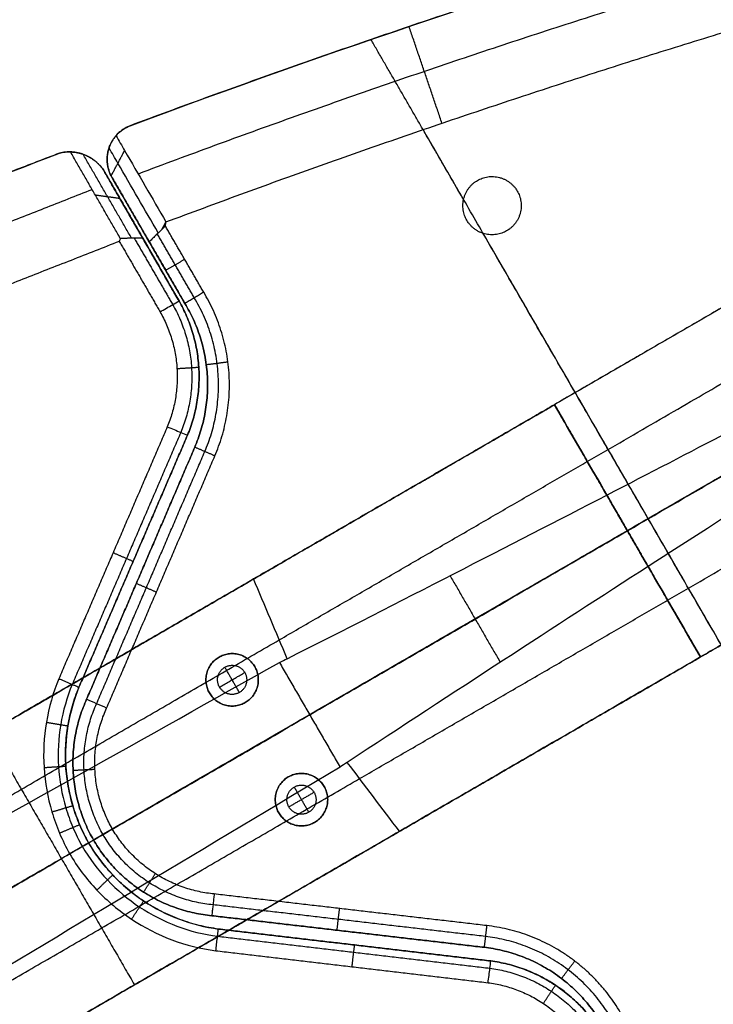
# Model space of a CAD drawing. Header units: millimetres. Extents: x -555 to 2346, y 1993 to 3099.
# Tile 19 of 40: x 77 to 172, y 2553 to 2688. Entities that reach past the tile are written whole.
import ezdxf

# ---------------------------------------------------------------- set-up
doc = ezdxf.new("R2010")
doc.units = ezdxf.units.MM
doc.layers.add('Base', color=7, linetype='Continuous', true_color=0x4c0000)
doc.layers.add('Tabletop', color=7, linetype='Continuous', true_color=0x7f7f3f)

msp = doc.modelspace()

# ---------------------------------------------------------------- linework, layer by layer
at = {"layer": 'Base'}
for points, degree in [([(92.09, 2673.12, -4.9), (119.63, 2683.37, -4.98), (147.5, 2692.73, -5.02), (175.64, 2701.18, -5)], 3), ([(134.9, 2673.46, -19), (132.64, 2680.09, -11.99), (130.38, 2686.73, -4.98)], 2), ([(137.86, 2662.99), (131.51, 2673.97), (125.15, 2684.94)], 2), ([(92.09, 2673.12, -4.9), (92.09, 2673.12, -2.45), (92.09, 2673.12)], 2), ([(194.13, 2565.79, -19), (163.22, 2619.18, -19), (132.31, 2672.58, -19)], 2), ([(89.25, 2670.25, -4.44), (89.25, 2670.25, -2.22), (89.25, 2670.25)], 2), ([(89.48, 2666.22, -5.71), (90.41, 2667.97, -6.77), (91.33, 2669.71, -7.83)], 2), ([(82.39, 2669.35), (31.99, 2650.05), (-18.41, 2630.75)], 2), ([(-18.41, 2630.75, -3.86), (15.19, 2643.62, -4.15), (48.79, 2656.48, -4.44), (82.39, 2669.35, -4.73)], 3), ([(82.39, 2669.35, -4.73), (82.91, 2669.48, -4.8), (83.41, 2669.53, -4.94), (83.9, 2669.52, -5.12)], 3), ([(82.39, 2669.35), (82.39, 2669.35, -2.37), (82.39, 2669.35, -4.73)], 2), ([(90.74, 2657.66, -18.66), (87.32, 2663.59, -11.89), (83.9, 2669.52, -5.12)], 2), ([(92.29, 2657.67, -17.32), (88.96, 2663.43, -10.74), (85.63, 2669.2, -4.15)], 2), ([(85.81, 2669.14, -4.11), (85.81, 2669.14, -2.06), (85.81, 2669.14)], 2), ([(98.8, 2649.07), (93.63, 2658.03), (88.46, 2666.98)], 2), ([(88.46, 2666.98), (88.46, 2666.98, -2.68), (88.46, 2666.98, -5.36)], 2), ([(88.46, 2666.98, -5.36), (91.15, 2662.33, -10.67), (93.83, 2657.68, -15.98)], 2), ([(89.48, 2666.22, -5.71), (89.48, 2666.22, -2.86), (89.48, 2666.22)], 2), ([(89.48, 2666.22), (94.55, 2657.48), (99.61, 2648.73)], 2), ([(94.71, 2657.19, -16), (92.97, 2660.2, -12.57), (91.22, 2663.21, -9.14), (89.48, 2666.22, -5.71)], 3), ([(-18.13, 2623.19, -11), (34.37, 2643.78, -11), (86.87, 2664.37, -11)], 2), ([(87.05, 2575.13), (163.2, 2619.22), (239.35, 2663.31)], 2), ([(90.69, 2663.11, -9.77), (89.01, 2663.35, -10.83), (87.32, 2663.59, -11.89)], 2), ([(98.8, 2649.07, -9.5), (94.68, 2656.21, -9.5), (90.55, 2663.35, -9.5)], 2), ([(99.61, 2648.73, -9.5), (95.51, 2655.81, -9.5), (91.41, 2662.9, -9.5)], 2), ([(96.48, 2658.92, -18.4), (96.74, 2659.42, -18.7), (97.01, 2659.91, -19)], 2), ([(102.19, 2650.26, -19), (99.56, 2654.81, -19), (96.93, 2659.35, -19)], 2), ([(193.45, 2659.79, -19), (171.9, 2647.32, -19), (150.34, 2634.84, -19)], 2), ([(90.74, 2657.66, -18.66), (90.69, 2657.52, -18.78), (90.64, 2657.38, -18.89), (90.6, 2657.24, -19)], 3), ([(92.66, 2657.67, -17), (95.3, 2653.12, -17), (97.93, 2648.57, -17)], 2), ([(93.63, 2658.03, -15.58), (93.63, 2658.03, -7.79), (93.63, 2658.03)], 2), ([(93.83, 2657.68, -15.98), (95.49, 2654.81, -15.99), (97.14, 2651.94, -15.99), (98.8, 2649.07, -16)], 3), ([(94.55, 2657.48, -15.68), (94.55, 2657.48, -7.84), (94.55, 2657.48)], 2), ([(100.9, 2649.5, -17.5), (98.36, 2653.89, -17.5), (95.82, 2658.27, -17.5)], 2), ([(185.89, 2580.03), (163.22, 2619.18), (140.55, 2658.34)], 2), ([(90.6, 2657.24, -19), (37.6, 2636.46, -19), (-15.4, 2615.67, -19)], 2), ([(89.64, 2576.64, -19), (158.46, 2616.48, -19), (227.28, 2656.32, -19)], 2), ([(90.6, 2657.24, -19), (93.4, 2652.41, -19), (96.2, 2647.58, -19)], 2), ([(99.61, 2648.73, -16), (97.16, 2652.96, -16), (94.71, 2657.19, -16)], 2), ([(96.97, 2653.29, -16), (98.27, 2654.04, -17.5), (99.57, 2654.79, -19)], 2), ([(98.8, 2649.07), (98.8, 2649.07, -8), (98.8, 2649.07, -16)], 2), ([(99.61, 2648.73, -16), (99.61, 2648.73, -8), (99.61, 2648.73)], 2), ([(160.36, 2617.53, -19), (186.33, 2632.56, -19), (212.29, 2647.59, -19)], 2), ([(98.52, 2639.8, -19), (100.02, 2639.89, -17.5), (101.51, 2639.99, -16)], 2), ([(101.51, 2639.99, -16), (101.51, 2639.99, -8), (101.51, 2639.99)], 2), ([(102.54, 2640.34, -16), (104.03, 2640.53, -17.5), (105.52, 2640.73, -19)], 2), ([(102.67, 2639.03, -16), (102.67, 2639.03, -8), (102.67, 2639.03)], 2), ([(-2.47, 2546.37, -19), (73.94, 2590.6, -19), (150.34, 2634.84, -19)], 2), ([(57.03, 2580.81, -58.02), (103.69, 2607.83, -58.02), (150.34, 2634.84, -58.02)], 2), ([(150.34, 2634.84, -19), (160.36, 2617.53, -19), (170.39, 2600.22, -19)], 2), ([(157.53, 2622.43, -97.03), (155.16, 2626.52, -91.5), (152.76, 2630.66, -86.01), (150.34, 2634.84, -80.55)], 3), ([(150.34, 2634.84, -80.55), (150.34, 2634.84, -49.78), (150.34, 2634.84, -19)], 2), ([(170.39, 2600.22, -19), (160.36, 2617.53, -19), (150.34, 2634.84, -19)], 2), ([(150.34, 2634.84, -19), (150.34, 2634.84, -49.78), (150.34, 2634.84, -80.55)], 2), ([(150.34, 2634.84, -80.55), (152.76, 2630.66, -86.01), (155.16, 2626.52, -91.5), (157.53, 2622.43, -97.03)], 3), ([(150.34, 2634.84, -58.02), (160.36, 2617.53, -58.02), (170.39, 2600.22, -58.02)], 2), ([(150.34, 2634.84, -80.55), (152.76, 2630.66, -86.01), (155.16, 2626.52, -91.5), (157.53, 2622.43, -97.03)], 3), ([(150.34, 2634.84, -19), (150.34, 2634.84, -49.78), (150.34, 2634.84, -80.55)], 2), ([(170.39, 2600.22, -19), (160.36, 2617.53, -19), (150.34, 2634.84, -19)], 2), ([(157.53, 2622.43, -97.03), (155.16, 2626.52, -91.5), (152.76, 2630.66, -86.01), (150.34, 2634.84, -80.55)], 3), ([(150.34, 2634.84, -80.55), (150.34, 2634.84, -49.78), (150.34, 2634.84, -19)], 2), ([(150.34, 2634.84, -19), (160.36, 2617.53, -19), (170.39, 2600.22, -19)], 2), ([(150.34, 2634.84, -58.02), (160.36, 2617.53, -58.02), (170.39, 2600.22, -58.02)], 2), ([(97.19, 2631.8, -19), (89.75, 2614.52, -19), (82.3, 2597.24, -19)], 2), ([(99.04, 2631.03, -17), (91.59, 2613.74, -17), (84.14, 2596.46, -17)], 2), ([(85.06, 2596.07), (92.51, 2613.35), (99.96, 2630.64)], 2), ([(99.96, 2630.64, -16), (92.51, 2613.35, -16), (85.06, 2596.07, -16)], 2), ([(85.06, 2596.07, -9.5), (92.51, 2613.35, -9.5), (99.96, 2630.64, -9.5)], 2), ([(99.96, 2630.64), (99.96, 2630.64, -8), (99.96, 2630.64, -16)], 2), ([(100.96, 2629), (93.54, 2611.71), (86.11, 2594.42)], 2), ([(86.11, 2594.42, -16), (93.54, 2611.71, -16), (100.96, 2629, -16)], 2), ([(86.11, 2594.42, -9.5), (93.54, 2611.71, -9.5), (100.96, 2629, -9.5)], 2), ([(87.48, 2593.81, -17.5), (94.91, 2611.11, -17.5), (102.34, 2628.41, -17.5)], 2), ([(88.86, 2593.21, -19), (96.29, 2610.51, -19), (103.72, 2627.81, -19)], 2), ([(100.96, 2629, -16), (100.96, 2629, -8), (100.96, 2629)], 2), ([(103.72, 2627.81, -19), (102.34, 2628.41, -17.5), (100.96, 2629, -16)], 2), ([(213.49, 2625.18, -19), (191.94, 2612.7, -19), (170.39, 2600.22, -19)], 2), ([(113.66, 2599.98, -77.09), (129.35, 2607.94, -80.36), (144.27, 2615.58, -87.13), (157.53, 2622.43, -97.03)], 3), ([(163.2, 2612.63, -97.03), (160.36, 2617.53, -97.03), (157.53, 2622.43, -97.03)], 2), ([(157.53, 2622.43, -97.03), (160.36, 2617.53, -97.03), (163.2, 2612.63, -97.03)], 2), ([(157.53, 2622.43, -97.03), (160.36, 2617.53, -97.03), (163.2, 2612.63, -97.03)], 2), ([(163.2, 2612.63, -97.03), (160.36, 2617.53, -97.03), (157.53, 2622.43, -97.03)], 2), ([(38.71, 2547.1, -19), (99.54, 2582.31, -19), (160.36, 2617.53, -19)], 2), ([(160.36, 2617.53, -19), (160.36, 2617.53, -58.02), (160.36, 2617.53, -97.03)], 2), ([(160.36, 2617.53, -97.03), (160.36, 2617.53, -58.02), (160.36, 2617.53, -19)], 2), ([(89.75, 2614.54, -19), (91.13, 2613.94, -17.5), (92.51, 2613.35, -16)], 2), ([(92.51, 2613.35, -16), (92.51, 2613.35, -8), (92.51, 2613.35)], 2), ([(93.54, 2611.71, -16), (93.54, 2611.71, -8), (93.54, 2611.71)], 2), ([(163.2, 2612.63, -97.03), (150.66, 2604.55, -87.13), (136.61, 2595.41, -80.36), (121.89, 2585.76, -77.09)], 3), ([(170.39, 2600.22, -80.55), (167.97, 2604.4, -86.01), (165.57, 2608.54, -91.5), (163.2, 2612.63, -97.03)], 3), ([(163.2, 2612.63, -97.03), (165.57, 2608.54, -91.5), (167.97, 2604.4, -86.01), (170.39, 2600.22, -80.55)], 3), ([(163.2, 2612.63, -97.03), (165.57, 2608.54, -91.5), (167.97, 2604.4, -86.01), (170.39, 2600.22, -80.55)], 3), ([(170.39, 2600.22, -80.55), (167.97, 2604.4, -86.01), (165.57, 2608.54, -91.5), (163.2, 2612.63, -97.03)], 3), ([(109.03, 2610.92, -65.4), (53.28, 2578.64, -57.48), (-2.47, 2546.37, -49.56)], 2), ([(92.94, 2610.32, -16), (94.32, 2609.73, -17.5), (95.7, 2609.13, -19)], 2), ([(113.66, 2599.98, -77.09), (112.12, 2603.63, -73.2), (110.57, 2607.27, -69.3), (109.03, 2610.92, -65.4)], 3), ([(136.01, 2611.37, -84.35), (139.46, 2605.42, -84.35), (142.9, 2599.48, -84.35)], 2), ([(1.82, 2538.45, -58.6), (57.19, 2570.51, -66.47), (112.57, 2602.57, -74.33)], 2), ([(2.44, 2537.89, -59.43), (39.16, 2558.41, -65.25), (75.87, 2578.93, -71.06), (112.59, 2599.45, -76.88)], 3), ([(170.39, 2600.22, -19), (93.98, 2555.98, -19), (17.57, 2511.75, -19)], 2), ([(77.07, 2546.2, -58.02), (123.73, 2573.21, -58.02), (170.39, 2600.22, -58.02)], 2), ([(104.29, 2600.2, -19), (104.29, 2600.2, -9.5), (104.29, 2600.2)], 2), ([(112.59, 2599.45, -76.88), (112.95, 2599.63, -76.95), (113.3, 2599.81, -77.02), (113.66, 2599.98, -77.09)], 3), ([(112.59, 2599.45, -76.88), (116.75, 2592.28, -76.88), (120.9, 2585.11, -76.88)], 2), ([(170.39, 2600.22, -19), (170.39, 2600.22, -49.78), (170.39, 2600.22, -80.55)], 2), ([(170.39, 2600.22, -80.55), (170.39, 2600.22, -49.78), (170.39, 2600.22, -19)], 2), ([(170.39, 2600.22, -80.55), (170.39, 2600.22, -49.78), (170.39, 2600.22, -19)], 2), ([(170.39, 2600.22, -19), (170.39, 2600.22, -49.78), (170.39, 2600.22, -80.55)], 2), ([(104.36, 2596.08, -53), (106.09, 2597.08, -53), (107.82, 2598.09, -53)], 2), ([(105.09, 2598.81, -19), (105.09, 2598.81, -36), (105.09, 2598.81, -53)], 2), ([(107.09, 2595.35, -53), (106.09, 2597.08, -53), (105.09, 2598.81, -53)], 2), ([(107.82, 2598.09, -19), (107.82, 2598.09, -36), (107.82, 2598.09, -53)], 2), ([(109.2, 2598.89, -19), (109.2, 2598.89, -9.5), (109.2, 2598.89)], 2), ([(85.06, 2596.07), (85.06, 2596.07, -8), (85.06, 2596.07, -16)], 2), ([(104.36, 2596.08, -19), (104.36, 2596.08, -36), (104.36, 2596.08, -53)], 2), ([(107.09, 2595.35, -19), (107.09, 2595.35, -36), (107.09, 2595.35, -53)], 2), ([(86.11, 2594.42, -16), (86.11, 2594.42, -8), (86.11, 2594.42)], 2), ([(88.86, 2593.21, -19), (87.94, 2593.61, -18), (87.02, 2594.01, -17), (86.11, 2594.42, -16)], 3), ([(102.97, 2595.28, -19), (102.97, 2595.28, -9.5), (102.97, 2595.28)], 2), ([(107.89, 2593.97, -19), (107.89, 2593.97, -9.5), (107.89, 2593.97)], 2), ([(116.75, 2592.28, -76.88), (62.18, 2560.69, -68.16), (7.55, 2529.06, -59.43)], 2), ([(80.58, 2591.26, -19), (82.06, 2591.02, -17.5), (83.54, 2590.77, -16)], 2), ([(72.64, 2589.85, -19), (82.66, 2572.54, -19), (92.68, 2555.23, -19)], 2), ([(120.9, 2585.11, -76.88), (84.82, 2563.48, -71.06), (48.74, 2541.85, -65.25), (12.66, 2520.23, -59.43)], 3), ([(80.26, 2585.05, -19), (81.76, 2585.15, -17.5), (83.26, 2585.24, -16)], 2), ([(84.25, 2584.68, -16), (85.75, 2584.75, -17.5), (87.25, 2584.82, -19)], 2), ([(84.26, 2584.66, -16), (84.26, 2584.66, -8), (84.26, 2584.66)], 2), ([(121.89, 2585.76, -77.09), (121.56, 2585.54, -77.02), (121.23, 2585.32, -76.95), (120.9, 2585.11, -76.88)], 3), ([(129.07, 2576.3, -65.4), (126.68, 2579.46, -69.3), (124.29, 2582.61, -73.2), (121.89, 2585.76, -77.09)], 3), ([(12.84, 2519.41, -58.6), (68.21, 2551.47, -66.47), (123.59, 2583.53, -74.33)], 2), ([(113.8, 2583.76, -19), (113.8, 2583.76, -9.5), (113.8, 2583.76)], 2), ([(114.61, 2582.37, -19), (114.61, 2582.37, -36), (114.61, 2582.37, -53)], 2), ([(114.61, 2582.37, -53), (115.61, 2580.64, -53), (116.61, 2578.91, -53)], 2), ([(118.72, 2582.44, -19), (118.72, 2582.44, -9.5), (118.72, 2582.44)], 2), ([(117.34, 2581.64, -53), (115.61, 2580.64, -53), (113.88, 2579.64, -53)], 2), ([(117.34, 2581.64, -19), (117.34, 2581.64, -36), (117.34, 2581.64, -53)], 2), ([(81.34, 2578.96, -19), (82.78, 2579.39, -17.5), (84.22, 2579.82, -16)], 2), ([(113.88, 2579.64, -19), (113.88, 2579.64, -36), (113.88, 2579.64, -53)], 2), ([(112.49, 2578.84, -19), (112.49, 2578.84, -9.5), (112.49, 2578.84)], 2), ([(116.61, 2578.91, -19), (116.61, 2578.91, -36), (116.61, 2578.91, -53)], 2), ([(82.39, 2576.05, -19), (83.77, 2576.64, -17.5), (85.15, 2577.22, -16)], 2), ([(87.05, 2575.13, -16), (87.91, 2575.64, -17), (88.78, 2576.14, -18), (89.64, 2576.64, -19)], 3), ([(117.41, 2577.52, -19), (117.41, 2577.52, -9.5), (117.41, 2577.52)], 2), ([(17.57, 2511.75, -49.56), (73.32, 2544.03, -57.48), (129.07, 2576.3, -65.4)], 2), ([(87.05, 2575.13), (87.05, 2575.13, -8), (87.05, 2575.13, -16)], 2), ([(83.79, 2573.24, -19), (85.08, 2573.99, -17.5), (86.38, 2574.74, -16.01)], 2), ([(86.39, 2574.72, -16.01), (86.39, 2574.72, -8), (86.39, 2574.72)], 2), ([(87.52, 2568.24, -19), (88.61, 2569.28, -17.5), (89.7, 2570.31, -16)], 2), ([(93.94, 2567.96, -16), (94.74, 2569.22, -17.5), (95.55, 2570.49, -19)], 2), ([(93.92, 2567.97, -16), (93.92, 2567.97, -8), (93.92, 2567.97)], 2), ([(141.04, 2563.36, -19), (122.33, 2565.53, -19), (103.62, 2567.7, -19)], 2), ([(92.28, 2564.24, -19), (93.11, 2565.49, -17.5), (93.94, 2566.74, -16)], 2), ([(140.86, 2561.87, -17.5), (122.16, 2564.04, -17.5), (103.46, 2566.21, -17.5)], 2), ([(120.49, 2562.73, -16), (120.67, 2564.22, -17.5), (120.84, 2565.71, -19)], 2), ([(140.69, 2560.38, -16), (122, 2562.55, -16), (103.3, 2564.72, -16)], 2), ([(103.3, 2564.72, -16), (103.3, 2564.72, -8), (103.3, 2564.72)], 2), ([(103.3, 2564.72), (122, 2562.55), (140.69, 2560.38)], 2), ([(140.69, 2560.38, -9.5), (122, 2562.55, -9.5), (103.3, 2564.72, -9.5)], 2), ([(141.04, 2563.36, -19), (140.86, 2561.87, -17.5), (140.69, 2560.38, -16)], 2), ([(104.09, 2561.9, -17), (122.79, 2559.71, -17), (141.48, 2557.52, -17)], 2), ([(141.6, 2558.51), (122.91, 2560.7), (104.22, 2562.89)], 2), ([(104.22, 2562.89), (104.22, 2562.89, -8), (104.22, 2562.89, -16)], 2), ([(104.22, 2562.89, -16), (122.91, 2560.7, -16), (141.6, 2558.51, -16)], 2), ([(141.6, 2558.51, -9.5), (122.91, 2560.7, -9.5), (104.22, 2562.89, -9.5)], 2), ([(122, 2562.55, -16), (122, 2562.55, -8), (122, 2562.55)], 2), ([(122.55, 2557.72, -19), (122.73, 2559.21, -17.5), (122.9, 2560.7, -16)], 2), ([(122.91, 2560.7, -16), (122.91, 2560.7, -8), (122.91, 2560.7)], 2), ([(140.69, 2560.38, -16), (140.69, 2560.38, -8), (140.69, 2560.38)], 2), ([(103.85, 2559.91, -19), (122.54, 2557.72, -19), (141.23, 2555.53, -19)], 2), ([(141.6, 2558.51), (141.6, 2558.51, -8), (141.6, 2558.51, -16)], 2), ([(151.31, 2556.1, -16), (152.22, 2557.3, -17.5), (153.13, 2558.49, -19)], 2), ([(150.24, 2556.87, -16), (150.24, 2556.87, -8), (150.24, 2556.87)], 2), ([(92.68, 2555.23, -19), (92.68, 2555.23, -39.62), (92.68, 2555.23, -60.23)], 2), ([(148.82, 2552.68, -19), (149.65, 2553.93, -17.5), (150.48, 2555.18, -16)], 2), ([(150.48, 2555.18, -16), (150.48, 2555.18, -8), (150.48, 2555.18)], 2)]:
    msp.add_open_spline(points, degree=degree, dxfattribs=at)
for points, weights in [([(175.64, 2701.18), (133.41, 2688.5), (92.09, 2673.12)], [1, 0.999481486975, 1]), ([(177.89, 2695.08, -11.5), (135.05, 2682.24, -11.5), (93.19, 2666.49, -11.5)], [0.999755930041, 0.999123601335, 0.999677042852]), ([(97.01, 2659.91, -19), (138.05, 2675.31, -19), (180.04, 2687.89, -19)], [1, 0.999423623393, 1]), ([(212.25, 2670.68, -173.19), (199.56, 2663.33, -110.57), (150.34, 2634.84, -80.55)], [1, 0.909949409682, 1]), ([(88.46, 2666.98), (86.27, 2670.33), (82.39, 2669.35)], [1, 0.814082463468, 1]), ([(154.85, 2627.05, -90.83), (197.92, 2651.98, -119.45), (209.19, 2658.51, -175.36)], [0.87470898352, 0.835723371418, 0.94925849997]), ([(102.34, 2628.41, -17.5), (107.03, 2639.32, -17.5), (100.9, 2649.5, -17.5)], [1, 0.876722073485, 0.970930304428]), ([(103.72, 2627.81, -19), (108.71, 2639.43, -19), (102.19, 2650.26, -19)], [1, 0.889835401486, 1]), ([(97.93, 2648.58, -17), (102.78, 2640.07, -17), (99.04, 2631.03, -17)], [0.950176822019, 0.853376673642, 0.950116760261]), ([(99.96, 2630.64), (103.89, 2640.14), (98.8, 2649.07)], [1, 0.898041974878, 1]), ([(98.8, 2649.07, -16), (103.89, 2640.14, -16), (99.96, 2630.64, -16)], [1, 0.898073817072, 1]), ([(99.96, 2630.64, -9.5), (103.89, 2640.14, -9.5), (98.8, 2649.07, -9.5)], [1, 0.898041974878, 1]), ([(100.96, 2629, -16), (105.35, 2639.21, -16), (99.61, 2648.73, -16)], [1, 0.889653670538, 1]), ([(99.61, 2648.73), (105.35, 2639.21), (100.96, 2629)], [1, 0.889653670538, 1]), ([(100.96, 2629, -9.5), (105.35, 2639.21, -9.5), (99.61, 2648.73, -9.5)], [1, 0.889653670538, 1]), ([(96.2, 2647.58, -19), (100.55, 2639.94, -19), (97.19, 2631.8, -19)], [1, 0.898385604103, 1]), ([(208.37, 2645.33, -175.94), (197.68, 2639.14, -125.67), (160.36, 2617.53, -97.03)], [1, 0.931684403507, 1]), ([(165.88, 2608.01, -90.83), (208.94, 2632.94, -119.45), (220.22, 2639.47, -175.36)], [0.87470898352, 0.835723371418, 0.94925849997]), ([(170.39, 2600.22, -80.55), (219.61, 2628.72, -110.57), (232.29, 2636.06, -173.19)], [1, 0.909949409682, 1]), ([(150.34, 2634.84, -80.55), (130.87, 2623.56, -68.67), (109.03, 2610.92, -65.4)], [1, 0.984127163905, 1]), ([(112.56, 2602.57, -74.33), (135.13, 2615.63, -77.72), (154.85, 2627.05, -90.83)], [0.94949295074, 0.893804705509, 0.87470898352]), ([(160.36, 2617.53, -97.03), (140.38, 2605.96, -81.69), (116.75, 2592.28, -76.88)], [1, 0.978880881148, 1]), ([(123.59, 2583.53, -74.33), (146.15, 2596.59, -77.72), (165.88, 2608.01, -90.83)], [0.94949295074, 0.893804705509, 0.87470898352]), ([(129.07, 2576.3, -65.4), (150.91, 2588.95, -68.67), (170.39, 2600.22, -80.55)], [1, 0.984127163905, 1]), ([(231.18, 2599.56, -19), (199.36, 2569.4, -19), (165.57, 2541.48, -19)], [1, 0.999423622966, 1]), ([(87.05, 2575.13, -16), (81.65, 2584.53, -16), (86.11, 2594.42, -16)], [1, 0.89026299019, 1]), ([(86.11, 2594.42), (81.65, 2584.53), (87.05, 2575.13)], [1, 0.89026299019, 1]), ([(87.05, 2575.13, -9.5), (81.65, 2584.53, -9.5), (86.11, 2594.42, -9.5)], [1, 0.89026299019, 1]), ([(169.38, 2534.9, -11.5), (203.88, 2563.35, -11.5), (236.34, 2594.12, -11.5)], [0.999677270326, 0.999123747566, 0.999755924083]), ([(88.35, 2575.89, -17.5), (83.33, 2584.63, -17.5), (87.48, 2593.81, -17.5)], [0.953928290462, 0.849055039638, 0.953776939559]), ([(89.64, 2576.64, -19), (85, 2584.72, -19), (88.86, 2593.21, -19)], [1, 0.889991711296, 1]), ([(103.62, 2567.7, -19), (94.35, 2568.59, -19), (89.64, 2576.64, -19)], [1, 0.889991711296, 1]), ([(103.3, 2564.72, -16), (92.51, 2565.77, -16), (87.05, 2575.13, -16)], [1, 0.89026299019, 1]), ([(87.05, 2575.13), (92.51, 2565.77), (103.3, 2564.72)], [1, 0.89026299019, 1]), ([(103.3, 2564.72, -9.5), (92.51, 2565.77, -9.5), (87.05, 2575.13, -9.5)], [1, 0.89026299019, 1]), ([(103.46, 2566.21, -17.5), (93.43, 2567.18, -17.5), (88.35, 2575.89, -17.5)], [0.953776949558, 0.849055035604, 0.953928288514]), ([(159.74, 2550.86, -19), (153.59, 2561.91, -19), (141.04, 2563.36, -19)], [1, 0.889835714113, 1]), ([(158.43, 2550.12, -17.5), (152.66, 2560.5, -17.5), (140.86, 2561.87, -17.5)], [0.97093072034, 0.876722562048, 1]), ([(157.13, 2549.38, -16), (151.73, 2559.1, -16), (140.69, 2560.38, -16)], [1, 0.889654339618, 1]), ([(140.69, 2560.38), (151.73, 2559.1), (157.13, 2549.38)], [1, 0.889653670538, 1]), ([(157.13, 2549.38, -9.5), (151.73, 2559.1, -9.5), (140.69, 2560.38, -9.5)], [1, 0.889653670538, 1]), ([(141.48, 2557.52, -17), (151.18, 2556.23, -17), (156.12, 2547.78, -17)], [0.950124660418, 0.853405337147, 0.950212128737]), ([(156.99, 2548.29), (151.8, 2557.17), (141.6, 2558.51)], [1, 0.898041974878, 1]), ([(141.6, 2558.51, -16), (151.8, 2557.16, -16), (156.99, 2548.29, -16)], [1, 0.89808749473, 1]), ([(156.99, 2548.29, -9.5), (151.8, 2557.17, -9.5), (141.6, 2558.51, -9.5)], [1, 0.898041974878, 1]), ([(141.23, 2555.53, -19), (149.95, 2554.37, -19), (154.39, 2546.78, -19)], [1, 0.898385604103, 1])]:
    msp.add_rational_spline(points, weights, degree=2, dxfattribs=at)
for points, weights, knots in [([(92.09, 2673.12), (90.03, 2672.32), (89.25, 2670.25), (88.47, 2668.19), (89.48, 2666.22)], [1, 0.91389253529, 1, 0.91389253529, 1], [442.39385, 442.39385, 442.39385, 446.55162, 446.55162, 450.70939, 450.70939, 450.70939]), ([(143.78, 2658.69), (147.24, 2660.69), (145.24, 2664.15), (143.23, 2667.61), (139.77, 2665.61), (136.31, 2663.6), (138.31, 2660.14), (140.32, 2656.68), (143.78, 2658.69)], [1, 0.707106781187, 1, 0.707106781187, 1, 0.707106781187, 1, 0.707106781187, 1], [115.61061, 115.61061, 115.61061, 121.893795, 121.893795, 128.17698, 128.17698, 134.460166, 134.460166, 140.743351, 140.743351, 140.743351]), ([(107.89, 2593.97, -19), (111.01, 2595.77, -19), (109.2, 2598.89, -19), (107.4, 2602, -19), (104.29, 2600.2, -19), (101.17, 2598.4, -19), (102.97, 2595.28, -19), (104.78, 2592.16, -19), (107.89, 2593.97, -19)], [1, 0.707106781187, 1, 0.707106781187, 1, 0.707106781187, 1, 0.707106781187, 1], [92.991143, 92.991143, 92.991143, 98.646009, 98.646009, 104.300876, 104.300876, 109.955743, 109.955743, 115.61061, 115.61061, 115.61061]), ([(107.89, 2593.97), (104.78, 2592.16), (102.97, 2595.28), (101.17, 2598.4), (104.29, 2600.2), (107.4, 2602), (109.2, 2598.89), (111.01, 2595.77), (107.89, 2593.97)], [1, 0.707106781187, 1, 0.707106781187, 1, 0.707106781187, 1, 0.707106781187, 1], [-115.61061, -115.61061, -115.61061, -109.955743, -109.955743, -104.300876, -104.300876, -98.646009, -98.646009, -92.991143, -92.991143, -92.991143]), ([(107.89, 2593.97, -9.5), (111.01, 2595.77, -9.5), (109.2, 2598.89, -9.5), (107.4, 2602, -9.5), (104.29, 2600.2, -9.5), (101.17, 2598.4, -9.5), (102.97, 2595.28, -9.5), (104.78, 2592.16, -9.5), (107.89, 2593.97, -9.5)], [1, 0.707106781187, 1, 0.707106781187, 1, 0.707106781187, 1, 0.707106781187, 1], [92.991143, 92.991143, 92.991143, 98.646009, 98.646009, 104.300876, 104.300876, 109.955743, 109.955743, 115.61061, 115.61061, 115.61061]), ([(107.82, 2598.09, -53), (106.82, 2599.82, -53), (105.09, 2598.81, -53), (103.36, 2597.81, -53), (104.36, 2596.08, -53), (105.36, 2594.35, -53), (107.09, 2595.35, -53), (108.82, 2596.35, -53), (107.82, 2598.09, -53)], [1, 0.707106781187, 1, 0.707106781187, 1, 0.707106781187, 1, 0.707106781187, 1], [0, 0, 0, 3.141593, 3.141593, 6.283185, 6.283185, 9.424778, 9.424778, 12.566371, 12.566371, 12.566371]), ([(107.82, 2598.09, -19), (106.82, 2599.82, -19), (105.09, 2598.81, -19), (103.36, 2597.81, -19), (104.36, 2596.08, -19), (105.36, 2594.35, -19), (107.09, 2595.35, -19), (108.82, 2596.35, -19), (107.82, 2598.09, -19)], [1, 0.707106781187, 1, 0.707106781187, 1, 0.707106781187, 1, 0.707106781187, 1], [0, 0, 0, 3.141593, 3.141593, 6.283185, 6.283185, 9.424778, 9.424778, 12.566371, 12.566371, 12.566371]), ([(107.82, 2598.09, -36), (106.82, 2599.82, -36), (105.09, 2598.81, -36), (103.36, 2597.81, -36), (104.36, 2596.08, -36), (105.36, 2594.35, -36), (107.09, 2595.35, -36), (108.82, 2596.35, -36), (107.82, 2598.09, -36)], [1, 0.707106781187, 1, 0.707106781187, 1, 0.707106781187, 1, 0.707106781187, 1], [0, 0, 0, 3.141593, 3.141593, 6.283185, 6.283185, 9.424778, 9.424778, 12.566371, 12.566371, 12.566371]), ([(104.22, 2562.89), (92.41, 2564.45), (86.39, 2574.72), (80.51, 2585.07), (85.06, 2596.07)], [1, 0.898462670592, 1, 0.898462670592, 1], [1205.360557, 1205.360557, 1205.360557, 1227.509802, 1227.509802, 1249.659047, 1249.659047, 1249.659047]), ([(104.22, 2562.89, -9.5), (92.41, 2564.45, -9.5), (86.39, 2574.72, -9.5), (80.51, 2585.07, -9.5), (85.06, 2596.07, -9.5)], [1, 0.898462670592, 1, 0.898462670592, 1], [1205.360557, 1205.360557, 1205.360557, 1227.509802, 1227.509802, 1249.659047, 1249.659047, 1249.659047]), ([(117.41, 2577.52, -19), (120.53, 2579.33, -19), (118.72, 2582.44, -19), (116.92, 2585.56, -19), (113.8, 2583.76, -19), (110.69, 2581.95, -19), (112.49, 2578.84, -19), (114.3, 2575.72, -19), (117.41, 2577.52, -19)], [1, 0.707106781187, 1, 0.707106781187, 1, 0.707106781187, 1, 0.707106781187, 1], [70.371675, 70.371675, 70.371675, 76.026542, 76.026542, 81.681409, 81.681409, 87.336276, 87.336276, 92.991143, 92.991143, 92.991143]), ([(117.41, 2577.52), (114.3, 2575.72), (112.49, 2578.84), (110.69, 2581.95), (113.8, 2583.76), (116.92, 2585.56), (118.72, 2582.44), (120.53, 2579.33), (117.41, 2577.52)], [1, 0.707106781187, 1, 0.707106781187, 1, 0.707106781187, 1, 0.707106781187, 1], [-92.991143, -92.991143, -92.991143, -87.336276, -87.336276, -81.681409, -81.681409, -76.026542, -76.026542, -70.371675, -70.371675, -70.371675]), ([(117.41, 2577.52, -9.5), (120.53, 2579.33, -9.5), (118.72, 2582.44, -9.5), (116.92, 2585.56, -9.5), (113.8, 2583.76, -9.5), (110.69, 2581.95, -9.5), (112.49, 2578.84, -9.5), (114.3, 2575.72, -9.5), (117.41, 2577.52, -9.5)], [1, 0.707106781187, 1, 0.707106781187, 1, 0.707106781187, 1, 0.707106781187, 1], [70.371675, 70.371675, 70.371675, 76.026542, 76.026542, 81.681409, 81.681409, 87.336276, 87.336276, 92.991143, 92.991143, 92.991143]), ([(117.34, 2581.64, -53), (116.34, 2583.37, -53), (114.61, 2582.37, -53), (112.88, 2581.37, -53), (113.88, 2579.64, -53), (114.88, 2577.91, -53), (116.61, 2578.91, -53), (118.34, 2579.91, -53), (117.34, 2581.64, -53)], [1, 0.707106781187, 1, 0.707106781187, 1, 0.707106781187, 1, 0.707106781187, 1], [-12.566371, -12.566371, -12.566371, -9.424778, -9.424778, -6.283185, -6.283185, -3.141593, -3.141593, 0, 0, 0]), ([(117.34, 2581.64, -19), (116.34, 2583.37, -19), (114.61, 2582.37, -19), (112.88, 2581.37, -19), (113.88, 2579.64, -19), (114.88, 2577.91, -19), (116.61, 2578.91, -19), (118.34, 2579.91, -19), (117.34, 2581.64, -19)], [1, 0.707106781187, 1, 0.707106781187, 1, 0.707106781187, 1, 0.707106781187, 1], [-12.566371, -12.566371, -12.566371, -9.424778, -9.424778, -6.283185, -6.283185, -3.141593, -3.141593, 0, 0, 0]), ([(117.34, 2581.64, -36), (116.34, 2583.37, -36), (114.61, 2582.37, -36), (112.88, 2581.37, -36), (113.88, 2579.64, -36), (114.88, 2577.91, -36), (116.61, 2578.91, -36), (118.34, 2579.91, -36), (117.34, 2581.64, -36)], [1, 0.707106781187, 1, 0.707106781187, 1, 0.707106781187, 1, 0.707106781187, 1], [-12.566371, -12.566371, -12.566371, -9.424778, -9.424778, -6.283185, -6.283185, -3.141593, -3.141593, 0, 0, 0])]:
    msp.add_rational_spline(points, weights, degree=2, knots=knots, dxfattribs=at)
for points, knots in [([(90.15, 2671.75, -5.5), (90.19, 2671.8, -5.48), (90.23, 2671.84, -5.45), (90.51, 2672.15, -5.26), (90.78, 2672.38, -5.14), (91.4, 2672.81, -4.96), (91.73, 2672.98, -4.91), (92.09, 2673.12, -4.9)], [7.845155, 7.845155, 7.845155, 7.845155, 8.05287, 8.05287, 9.203557, 9.203557, 10.35746, 10.35746, 10.35746, 10.35746]), ([(89.48, 2666.22, -5.71), (89.32, 2666.54, -5.38), (89.11, 2667.07, -4.93), (88.97, 2667.83, -4.53), (88.93, 2668.32, -4.36), (88.93, 2668.71, -4.28), (88.96, 2669.07, -4.24), (89.01, 2669.38, -4.25), (89.07, 2669.67, -4.28), (89.14, 2669.94, -4.34), (89.23, 2670.19, -4.41), (89.32, 2670.43, -4.5), (89.42, 2670.65, -4.61), (89.53, 2670.86, -4.73), (89.64, 2671.06, -4.86), (89.76, 2671.24, -5.01), (89.88, 2671.42, -5.16), (90.01, 2671.59, -5.33), (90.1, 2671.7, -5.45), (90.15, 2671.75, -5.5)], [0, 0, 0, 0, 1.475808, 2.127313, 2.606701, 3.002204, 3.348677, 3.664159, 3.959361, 4.24119, 4.514343, 4.782135, 5.046973, 5.310641, 5.57449, 5.839561, 6.106669, 6.376466, 6.64948, 6.64948, 6.64948, 6.64948]), ([(90.15, 2671.75, -5.5), (90.54, 2671.07, -6.28), (90.94, 2670.39, -7.06), (93.22, 2666.44, -11.55), (95.11, 2663.18, -15.28), (97.01, 2659.91, -19)], [-18.821312, -18.821312, -18.821312, -18.821312, -15.507748, -15.507748, 0.395576, 0.395576, 0.395576, 0.395576]), ([(95.95, 2658.4, -17.68), (94.1, 2661.59, -14.04), (92.25, 2664.78, -10.41), (90.41, 2667.97, -6.77), (90, 2668.67, -5.97), (89.59, 2669.37, -5.17), (89.19, 2670.07, -4.37)], [-0.019379, -0.019379, -0.019379, -0.019379, 15.507748, 15.507748, 15.507748, 18.920793, 18.920793, 18.920793, 18.920793]), ([(83.9, 2669.52, -5.12), (83.96, 2669.52, -5.07), (84.08, 2669.51, -4.98), (84.27, 2669.5, -4.83), (84.47, 2669.48, -4.7), (84.67, 2669.45, -4.58), (84.87, 2669.41, -4.46), (85.08, 2669.37, -4.36), (85.29, 2669.31, -4.27), (85.52, 2669.24, -4.19), (85.75, 2669.16, -4.12), (85.99, 2669.06, -4.07), (86.24, 2668.95, -4.05), (86.5, 2668.81, -4.04), (86.78, 2668.64, -4.08), (87.09, 2668.43, -4.16), (87.45, 2668.15, -4.31), (87.97, 2667.66, -4.67), (88.28, 2667.25, -5.07), (88.46, 2666.98, -5.36)], [-6.063116, -6.063116, -6.063116, -6.063116, -5.824782, -5.587679, -5.351389, -5.115356, -4.878864, -4.64099, -4.400519, -4.155836, -3.904751, -3.64424, -3.370001, -3.075693, -2.75144, -2.380565, -1.930789, -1.320693, 0, 0, 0, 0]), ([(96.93, 2659.35, -19), (96.84, 2659.27, -18.89), (96.68, 2659.11, -18.67), (96.43, 2658.87, -18.33), (96.19, 2658.63, -18), (95.94, 2658.39, -17.67), (95.69, 2658.15, -17.33), (95.45, 2657.91, -17), (95.2, 2657.67, -16.67), (94.96, 2657.43, -16.33), (94.79, 2657.27, -16.11), (94.71, 2657.19, -16)], [-4.309718, -4.309718, -4.309718, -4.309718, -3.830867, -3.352015, -2.873161, -2.394305, -1.915447, -1.436588, -0.957727, -0.478864, 0, 0, 0, 0]), ([(96.93, 2659.35, -19), (96.93, 2659.37, -19), (96.93, 2659.42, -19), (96.94, 2659.48, -19), (96.95, 2659.54, -19), (96.96, 2659.6, -19), (96.97, 2659.66, -19), (96.98, 2659.73, -19), (96.99, 2659.79, -19), (97, 2659.85, -19), (97, 2659.89, -19), (97.01, 2659.91, -19)], [0, 0, 0, 0, 0.0628352, 0.1256703, 0.1885053, 0.2513402, 0.314175, 0.3770098, 0.4398444, 0.502679, 0.5655135, 0.5655135, 0.5655135, 0.5655135]), ([(93.83, 2657.68, -15.98), (93.77, 2657.68, -16.04), (93.65, 2657.67, -16.14), (93.47, 2657.67, -16.3), (93.29, 2657.67, -16.46), (93.1, 2657.67, -16.61), (92.92, 2657.67, -16.77), (92.74, 2657.67, -16.93), (92.56, 2657.67, -17.09), (92.38, 2657.67, -17.24), (92.2, 2657.67, -17.4), (92.01, 2657.67, -17.56), (91.83, 2657.67, -17.72), (91.65, 2657.66, -17.88), (91.47, 2657.66, -18.03), (91.29, 2657.66, -18.19), (91.11, 2657.66, -18.35), (90.92, 2657.66, -18.51), (90.8, 2657.66, -18.61), (90.74, 2657.66, -18.66)], [0, 0, 0, 0, 0.240626, 0.481252, 0.721877, 0.962503, 1.203129, 1.443754, 1.68438, 1.925006, 2.165631, 2.406257, 2.646883, 2.887508, 3.128134, 3.36876, 3.609385, 3.850011, 4.090637, 4.090637, 4.090637, 4.090637]), ([(102.19, 2650.26, -19), (102.09, 2650.21, -18.89), (101.9, 2650.09, -18.67), (101.62, 2649.92, -18.33), (101.33, 2649.75, -18), (101.04, 2649.58, -17.67), (100.76, 2649.41, -17.33), (100.47, 2649.24, -17), (100.18, 2649.07, -16.67), (99.9, 2648.9, -16.33), (99.71, 2648.79, -16.11), (99.61, 2648.73, -16)], [-4.242775, -4.242775, -4.242775, -4.242775, -3.771356, -3.299937, -2.828518, -2.357098, -1.885679, -1.414259, -0.942839, -0.47142, 0, 0, 0, 0]), ([(96.2, 2647.58, -19), (96.77, 2647.91, -18.33), (97.35, 2648.24, -17.67), (98.22, 2648.74, -16.67), (98.51, 2648.91, -16.33), (98.8, 2649.07, -16)], [0, 0, 0, 0, 2.828424, 2.828424, 4.24263, 4.24263, 4.24263, 4.24263]), ([(157.53, 2622.43, -97.03), (163.45, 2625.48, -101.45), (168.99, 2628.37, -106.46), (174.09, 2631.04, -112), (190.12, 2639.42, -129.4), (201.35, 2645.5, -151.57), (206.5, 2648.57, -175.94)], [-99.76935, -99.76935, -99.76935, -99.76935, -75.773254, -75.773254, -75.773254, 0, 0, 0, 0]), ([(210.25, 2642.08, -175.94), (205.03, 2639.15, -151.57), (194.16, 2632.43, -129.4), (178.92, 2622.71, -112), (174.06, 2619.61, -106.46), (168.8, 2616.24, -101.45), (163.2, 2612.63, -97.03)], [0, 0, 0, 0, 75.773254, 75.773254, 75.773254, 99.76935, 99.76935, 99.76935, 99.76935]), ([(97.19, 2631.8, -19), (97.81, 2631.54, -18.33), (98.42, 2631.29, -17.67), (99.34, 2630.9, -16.67), (99.65, 2630.77, -16.33), (99.96, 2630.64, -16)], [0, 0, 0, 0, 2.828395, 2.828395, 4.2426, 4.2426, 4.2426, 4.2426]), ([(82.3, 2597.24, -19), (81.5, 2595.32, -19), (80.35, 2591.3, -19), (80.03, 2585.05, -19), (80.94, 2579.92, -19), (82.33, 2576.04, -19), (84.2, 2572.25, -19), (87.36, 2568.08, -19), (93.74, 2562.7, -19), (99.73, 2560.45, -19), (103.85, 2559.91, -19)], [0, 0, 0, 0, 5.319206, 10.638412, 15.933061, 18.580385, 21.227709, 26.546998, 31.866287, 42.504864, 42.504864, 42.504864, 42.504864]), ([(82.3, 2597.24, -19), (82.43, 2597.18, -18.85), (82.71, 2597.07, -18.56), (83.12, 2596.89, -18.11), (83.53, 2596.72, -17.67), (83.94, 2596.55, -17.22), (84.34, 2596.37, -16.78), (84.72, 2596.22, -16.37), (84.96, 2596.11, -16.11), (85.06, 2596.07, -16)], [0, 0, 0, 0, 0.628547, 1.257094, 1.885641, 2.514188, 3.142735, 3.771283, 4.242489, 4.242489, 4.242489, 4.242489]), ([(84.14, 2596.46, -17), (83.41, 2594.69, -17), (82.34, 2590.97, -17), (82.04, 2585.18, -17), (82.88, 2580.42, -17), (84.18, 2576.82, -17), (85.9, 2573.33, -17), (88.82, 2569.47, -17), (94.74, 2564.48, -17), (100.28, 2562.39, -17), (104.09, 2561.9, -17)], [0.012491, 0.012491, 0.012491, 0.012491, 5.319206, 10.638412, 15.933061, 18.580385, 21.227709, 26.546998, 31.866287, 42.491182, 42.491182, 42.491182, 42.491182]), ([(85.06, 2596.07, -16), (84.36, 2594.37, -16), (83.85, 2592.59, -16), (83.54, 2590.77, -16), (83.24, 2588.94, -16), (83.14, 2587.09, -16), (83.26, 2585.24, -16), (83.37, 2583.4, -16), (83.69, 2581.58, -16), (84.22, 2579.82, -16), (84.48, 2578.94, -16), (84.79, 2578.07, -16), (85.15, 2577.22, -16), (85.51, 2576.37, -16), (85.92, 2575.54, -16), (86.38, 2574.74, -16.01), (86.38, 2574.73, -16.01), (86.39, 2574.73, -16.01), (86.39, 2574.72, -16.01)], [-44.456569, -44.456569, -44.456569, -44.456569, -38.917938, -38.917938, -38.917938, -33.358792, -33.358792, -33.358792, -27.826496, -27.826496, -27.826496, -25.06494, -25.06494, -25.06494, -22.293721, -22.293721, -22.293721, -22.268744, -22.268744, -22.268744, -22.268744]), ([(86.39, 2574.72, -16.01), (87.32, 2573.13, -15.99), (88.44, 2571.65, -16), (89.7, 2570.31, -16), (90.97, 2568.96, -16), (92.4, 2567.77, -16), (93.94, 2566.74, -16), (97.03, 2564.69, -16), (100.54, 2563.38, -16), (104.22, 2562.89, -16)], [-22.268744, -22.268744, -22.268744, -22.268744, -16.727915, -16.727915, -16.727915, -11.169671, -11.169671, -11.169671, -0.000891, -0.000891, -0.000891, -0.000891]), ([(103.62, 2567.7, -19), (103.61, 2567.59, -18.89), (103.59, 2567.37, -18.67), (103.55, 2567.04, -18.33), (103.52, 2566.71, -18), (103.48, 2566.38, -17.67), (103.45, 2566.05, -17.33), (103.41, 2565.71, -17), (103.37, 2565.38, -16.67), (103.34, 2565.05, -16.33), (103.31, 2564.83, -16.11), (103.3, 2564.72, -16)], [-4.242709, -4.242709, -4.242709, -4.242709, -3.771296, -3.299883, -2.82847, -2.357058, -1.885646, -1.414234, -0.942822, -0.471411, 0, 0, 0, 0]), ([(103.85, 2559.91, -19), (103.87, 2560.06, -18.85), (103.9, 2560.35, -18.56), (103.96, 2560.8, -18.11), (104.01, 2561.24, -17.67), (104.07, 2561.68, -17.22), (104.12, 2562.12, -16.78), (104.17, 2562.52, -16.37), (104.2, 2562.78, -16.11), (104.22, 2562.89, -16)], [0, 0, 0, 0, 0.628545, 1.257091, 1.885636, 2.514182, 3.142729, 3.771275, 4.242511, 4.242511, 4.242511, 4.242511]), ([(141.23, 2555.53, -19), (141.31, 2556.19, -18.33), (141.4, 2556.85, -17.67), (141.52, 2557.85, -16.67), (141.56, 2558.18, -16.33), (141.6, 2558.51, -16)], [0, 0, 0, 0, 2.828395, 2.828395, 4.2426, 4.2426, 4.2426, 4.2426])]:
    msp.add_open_spline(points, degree=3, knots=knots, dxfattribs=at)
at = {"layer": 'Tabletop'}
for points, knots in [([(444.58, 2492.72, 11), (444.58, 1992.72, 11), (-55.42, 1992.72, 11), (-555.42, 1992.72, 11), (-555.42, 2492.72, 11), (-555.42, 2992.72, 11), (-55.42, 2992.72, 11), (444.58, 2992.72, 11), (444.58, 2492.72, 11)], [-3141.592654, -3141.592654, -3141.592654, -2356.19449, -2356.19449, -1570.796327, -1570.796327, -785.398163, -785.398163, 0, 0, 0]), ([(444.58, 2492.72, 19), (444.58, 2992.72, 19), (-55.42, 2992.72, 19), (-555.42, 2992.72, 19), (-555.42, 2492.72, 19), (-555.42, 1992.72, 19), (-55.42, 1992.72, 19), (444.58, 1992.72, 19), (444.58, 2492.72, 19)], [0, 0, 0, 785.398163, 785.398163, 1570.796327, 1570.796327, 2356.19449, 2356.19449, 3141.592654, 3141.592654, 3141.592654]), ([(444.58, 2492.72, 15), (444.58, 1992.72, 15), (-55.42, 1992.72, 15), (-555.42, 1992.72, 15), (-555.42, 2492.72, 15), (-555.42, 2992.72, 15), (-55.42, 2992.72, 15), (444.58, 2992.72, 15), (444.58, 2492.72, 15)], [-3141.592654, -3141.592654, -3141.592654, -2356.19449, -2356.19449, -1570.796327, -1570.796327, -785.398163, -785.398163, 0, 0, 0]), ([(444.58, 2492.72, 19), (444.58, 1992.72, 19), (-55.42, 1992.72, 19), (-555.42, 1992.72, 19), (-555.42, 2492.72, 19), (-555.42, 2992.72, 19), (-55.42, 2992.72, 19), (444.58, 2992.72, 19), (444.58, 2492.72, 19)], [-3141.592654, -3141.592654, -3141.592654, -2356.19449, -2356.19449, -1570.796327, -1570.796327, -785.398163, -785.398163, 0, 0, 0]), ([(444.58, 2492.72, 11), (444.58, 2992.72, 11), (-55.42, 2992.72, 11), (-555.42, 2992.72, 11), (-555.42, 2492.72, 11), (-555.42, 1992.72, 11), (-55.42, 1992.72, 11), (444.58, 1992.72, 11), (444.58, 2492.72, 11)], [0, 0, 0, 1000, 1000, 2000, 2000, 3000, 3000, 4000, 4000, 4000]), ([(431.58, 2492.72, 5.5), (431.58, 2979.72, 5.5), (-55.42, 2979.72, 5.5), (-542.42, 2979.72, 5.5), (-542.42, 2492.72, 5.5), (-542.42, 2005.72, 5.5), (-55.42, 2005.72, 5.5), (431.58, 2005.72, 5.5), (431.58, 2492.72, 5.5)], [0, 0, 0, 1000, 1000, 2000, 2000, 3000, 3000, 4000, 4000, 4000]), ([(418.58, 2492.72), (418.58, 2018.72), (-55.42, 2018.72), (-529.42, 2018.72), (-529.42, 2492.72), (-529.42, 2966.72), (-55.42, 2966.72), (418.58, 2966.72), (418.58, 2492.72)], [-4000, -4000, -4000, -3000, -3000, -2000, -2000, -1000, -1000, 0, 0, 0])]:
    msp.add_rational_spline(points, [1, 0.707106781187, 1, 0.707106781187, 1, 0.707106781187, 1, 0.707106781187, 1], degree=2, knots=knots, dxfattribs=at)

doc.saveas('drawing.dxf')
